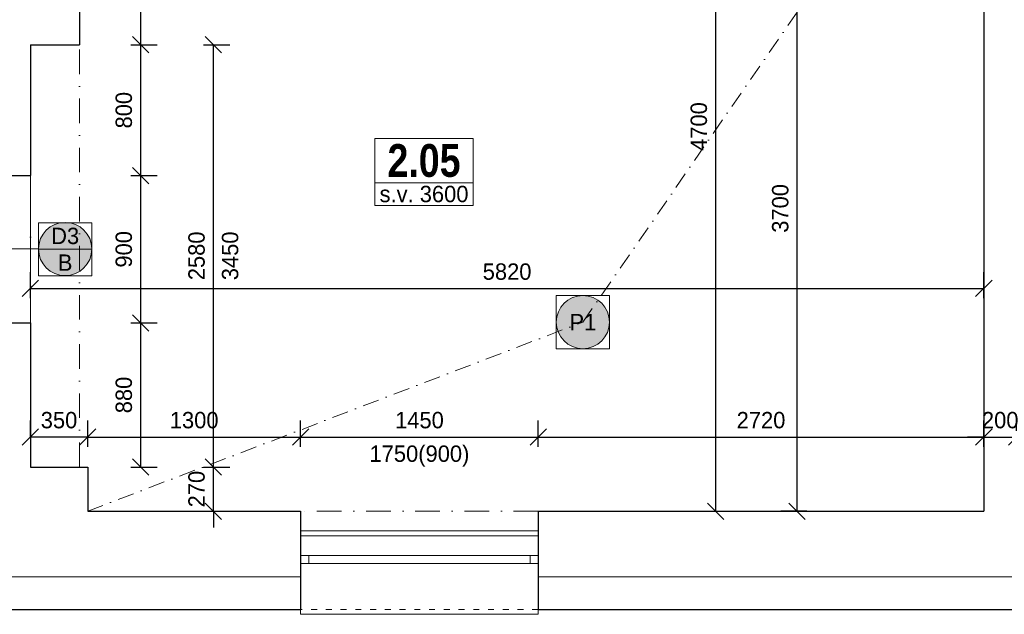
# Model space of a CAD drawing. Header units: millimetres. Extents: x -65956 to 5894746, y -14679 to 163521.
# Tile 54 of 89: x 18865 to 24875, y -967 to 2666. Entities that reach past the tile are written whole.
import ezdxf

# ---------------------------------------------------------------- set-up
doc = ezdxf.new("R2010")
doc.units = ezdxf.units.MM
doc.linetypes.add('ACAD_ISO03W100', pattern=[30, 12, -18])
doc.linetypes.add('ČERCHOVANÁ', pattern=[1, 0.5, -0.25, 0, -0.25])
doc.layers.get('0').update_dxf_attribs({"lineweight": 5})
doc.layers.get('Defpoints').update_dxf_attribs({"color": 2, "lineweight": 30})
doc.layers.add('- pomocna', color=232, linetype='Continuous', lineweight=0, plot=False)
for name, color, linetype, lineweight in [('- popis', 7, 'Continuous', 0), ('Bodko ciarkovana T', 200, 'ČERCHOVANÁ', 0), ('H popisky', 30, 'Continuous', 25), ('H stavba', 82, 'Continuous', 30), ('KOTY', 51, 'Continuous', 5), ('m_popis', 7, 'Continuous', 0), ('otvor', 163, 'Continuous', 5), ('RE-buranie', 41, 'Continuous', 18), ('Tbč stavba', 4, 'ČERCHOVANÁ', 0), ('Tč stavba', 7, 'ACAD_ISO03W100', 5), ('VT kóty', 51, 'Continuous', 5), ('VT sanita', 210, 'Continuous', 5)]:
    doc.layers.add(name, color=color, linetype=linetype, lineweight=lineweight)
doc.styles.add('1-100_te_2mm_200', font='technic_.ttf', dxfattribs={"height": 200})
doc.styles.add('1-20_ce_5mm_100', font='GOTHIC.TTF', dxfattribs={"height": 100})
doc.styles.add('1-50_ce_2mm_100', font='GOTHIC.TTF', dxfattribs={"height": 100})
doc.dimstyles.new('technic_1-100', dxfattribs={"dimtxt": 200, "dimasz": 240, "dimexe": 300, "dimexo": 200, "dimgap": 100, "dimtad": 1, "dimdec": 1, "dimrnd": 0.5, "dimtxsty": '1-100_te_2mm_200', "dimblk": 'OBLIQUE', "dimcen": 2.5, "dimclrd": 256, "dimclrt": 256, "dimadec": 0, "dimazin": 0, "dimtfac": 1, "dimtdec": 1, "dimtix": 1, "dimtmove": 1, "dimatfit": 3, "dimldrblk": 'OBLIQUE', "dimfxl": 400, "dimfxlon": 1, "dimarcsym": 0})

# ---------------------------------------------------------------- blocks, each defined once
blk = doc.blocks.new('_Oblique')
at = {"color": 0, "linetype": 'ByBlock', "lineweight": -2}
blk.add_line((-0.5, -0.5), (0.5, 0.5), dxfattribs=at)
blk = doc.blocks.new('*D8')
at = {"layer": 'Defpoints', "color": 0, "transparency": 16777216}
for p in [(19280.1, -66.7), (20047.5, -66.7), (19280.1, -336.7)]:
    blk.add_point(p, dxfattribs=at)
at = {"layer": 'KOTY', "lineweight": -2, "transparency": 16777216}
for p, q in [((20047.5, -66.7), (20047.5, 33.3)), ((20047.5, -336.7), (20047.5, -66.7)), ((20047.5, -336.7), (20047.5, -436.7))]:
    blk.add_line(p, q, dxfattribs=at)
at = {"layer": 'KOTY', "color": 0, "lineweight": -2, "transparency": 16777216}
for p, q in [((19987.5, -66.7), (20147.5, -66.7)), ((19987.5, -336.7), (20147.5, -336.7))]:
    blk.add_line(p, q, dxfattribs=at)
at = {"layer": 'KOTY', "lineweight": -2, "transparency": 16777216, "xscale": 100, "yscale": 100, "zscale": 100}
for p, rotation in [((20047.5, -66.7), 270), ((20047.5, -336.7), 90)]:
    blk.add_blockref('_Oblique', p, dxfattribs=dict(at, rotation=rotation))
at = {"layer": 'KOTY', "transparency": 16777216, "insert": (19945, -201.7), "char_height": 100, "attachment_point": 5, "rotation": 90, "style": '1-20_ce_5mm_100'}
blk.add_mtext('270', dxfattribs=at)
blk = doc.blocks.new('*D179')
at = {"layer": 'Defpoints', "color": 0, "transparency": 16777216}
for p in [(19230.1, 2513.3), (20047.5, 2513.3), (19280.1, -66.7)]:
    blk.add_point(p, dxfattribs=at)
at = {"layer": 'KOTY', "color": 0, "lineweight": -2, "transparency": 16777216}
for p, q in [((19987.5, 2513.3), (20147.5, 2513.3)), ((19987.5, -66.7), (20147.5, -66.7))]:
    blk.add_line(p, q, dxfattribs=at)
at = {"layer": 'KOTY', "lineweight": -2, "transparency": 16777216}
blk.add_line((20047.5, -66.7), (20047.5, 2513.3), dxfattribs=at)
at = {"layer": 'KOTY', "lineweight": -2, "transparency": 16777216, "xscale": 100, "yscale": 100, "zscale": 100}
for p, rotation in [((20047.5, 2513.3), 90), ((20047.5, -66.7), 270)]:
    blk.add_blockref('_Oblique', p, dxfattribs=dict(at, rotation=rotation))
at = {"layer": 'KOTY', "transparency": 16777216, "char_height": 100, "attachment_point": 5, "rotation": 90, "style": '1-20_ce_5mm_100'}
for s, insert in [('2580', (19945, 1223.3)), ('3450', (20150, 1223.3))]:
    blk.add_mtext(s, dxfattribs=dict(at, insert=insert))
blk = doc.blocks.new('*D180')
at = {"layer": 'Defpoints', "color": 0, "transparency": 16777216}
for p in [(19230.1, 4363.3), (19603.7, 4363.3), (19230.1, 2513.3)]:
    blk.add_point(p, dxfattribs=at)
at = {"layer": 'KOTY', "color": 0, "lineweight": -2, "transparency": 16777216}
for p, q in [((19543.7, 4363.3), (19703.7, 4363.3)), ((19543.7, 2513.3), (19703.7, 2513.3))]:
    blk.add_line(p, q, dxfattribs=at)
at = {"layer": 'KOTY', "lineweight": -2, "transparency": 16777216}
blk.add_line((19603.7, 2513.3), (19603.7, 4363.3), dxfattribs=at)
at = {"layer": 'KOTY', "lineweight": -2, "transparency": 16777216, "xscale": 100, "yscale": 100, "zscale": 100}
for p, rotation in [((19603.7, 4363.3), 90), ((19603.7, 2513.3), 270)]:
    blk.add_blockref('_Oblique', p, dxfattribs=dict(at, rotation=rotation))
at = {"layer": 'KOTY', "transparency": 16777216, "insert": (19501.1, 3438.3), "char_height": 100, "attachment_point": 5, "rotation": 90, "style": '1-20_ce_5mm_100'}
blk.add_mtext('1850', dxfattribs=at)
blk = doc.blocks.new('*D181')
at = {"layer": 'Defpoints', "color": 0, "transparency": 16777216}
for p in [(19230.1, 4363.3), (23113.5, 4363.3), (19280.1, -336.7)]:
    blk.add_point(p, dxfattribs=at)
at = {"layer": 'KOTY', "color": 0, "lineweight": -2, "transparency": 16777216}
for p, q in [((23053.5, 4363.3), (23213.5, 4363.3)), ((23053.5, -336.7), (23213.5, -336.7))]:
    blk.add_line(p, q, dxfattribs=at)
at = {"layer": 'KOTY', "lineweight": -2, "transparency": 16777216}
blk.add_line((23113.5, -336.7), (23113.5, 4363.3), dxfattribs=at)
at = {"layer": 'KOTY', "lineweight": -2, "transparency": 16777216, "xscale": 100, "yscale": 100, "zscale": 100}
for p, rotation in [((23113.5, 4363.3), 90), ((23113.5, -336.7), 270)]:
    blk.add_blockref('_Oblique', p, dxfattribs=dict(at, rotation=rotation))
at = {"layer": 'KOTY', "transparency": 16777216, "insert": (23011, 2013.3), "char_height": 100, "attachment_point": 5, "rotation": 90, "style": '1-20_ce_5mm_100'}
blk.add_mtext('4700', dxfattribs=at)
blk = doc.blocks.new('*D182')
at = {"layer": 'Defpoints', "color": 0, "transparency": 16777216}
for p in [(18930.1, 813.3), (19603.7, 813.3), (18930.1, -66.7)]:
    blk.add_point(p, dxfattribs=at)
at = {"layer": 'KOTY', "color": 0, "lineweight": -2, "transparency": 16777216}
for p, q in [((19543.7, 813.3), (19703.7, 813.3)), ((19543.7, -66.7), (19703.7, -66.7))]:
    blk.add_line(p, q, dxfattribs=at)
at = {"layer": 'KOTY', "lineweight": -2, "transparency": 16777216}
blk.add_line((19603.7, -66.7), (19603.7, 813.3), dxfattribs=at)
at = {"layer": 'KOTY', "lineweight": -2, "transparency": 16777216, "xscale": 100, "yscale": 100, "zscale": 100}
for p, rotation in [((19603.7, 813.3), 90), ((19603.7, -66.7), 270)]:
    blk.add_blockref('_Oblique', p, dxfattribs=dict(at, rotation=rotation))
at = {"layer": 'KOTY', "transparency": 16777216, "insert": (19501.1, 373.3), "char_height": 100, "attachment_point": 5, "rotation": 90, "style": '1-20_ce_5mm_100'}
blk.add_mtext('880', dxfattribs=at)
blk = doc.blocks.new('*D183')
at = {"layer": 'Defpoints', "color": 0, "transparency": 16777216}
for p in [(18930.1, 1713.3), (19603.7, 1713.3), (18930.1, 813.3)]:
    blk.add_point(p, dxfattribs=at)
at = {"layer": 'KOTY', "color": 0, "lineweight": -2, "transparency": 16777216}
for p, q in [((19543.7, 1713.3), (19703.7, 1713.3)), ((19543.7, 813.3), (19703.7, 813.3))]:
    blk.add_line(p, q, dxfattribs=at)
at = {"layer": 'KOTY', "lineweight": -2, "transparency": 16777216}
blk.add_line((19603.7, 813.3), (19603.7, 1713.3), dxfattribs=at)
at = {"layer": 'KOTY', "lineweight": -2, "transparency": 16777216, "xscale": 100, "yscale": 100, "zscale": 100}
for p, rotation in [((19603.7, 1713.3), 90), ((19603.7, 813.3), 270)]:
    blk.add_blockref('_Oblique', p, dxfattribs=dict(at, rotation=rotation))
at = {"layer": 'KOTY', "transparency": 16777216, "insert": (19501.1, 1263.3), "char_height": 100, "attachment_point": 5, "rotation": 90, "style": '1-20_ce_5mm_100'}
blk.add_mtext('900', dxfattribs=at)
blk = doc.blocks.new('*D184')
at = {"layer": 'Defpoints', "color": 0, "transparency": 16777216}
for p in [(19230.1, 2513.3), (19603.7, 2513.3), (18930.1, 1713.3)]:
    blk.add_point(p, dxfattribs=at)
at = {"layer": 'KOTY', "color": 0, "lineweight": -2, "transparency": 16777216}
for p, q in [((19543.7, 2513.3), (19703.7, 2513.3)), ((19543.7, 1713.3), (19703.7, 1713.3))]:
    blk.add_line(p, q, dxfattribs=at)
at = {"layer": 'KOTY', "lineweight": -2, "transparency": 16777216}
blk.add_line((19603.7, 1713.3), (19603.7, 2513.3), dxfattribs=at)
at = {"layer": 'KOTY', "lineweight": -2, "transparency": 16777216, "xscale": 100, "yscale": 100, "zscale": 100}
for p, rotation in [((19603.7, 2513.3), 90), ((19603.7, 1713.3), 270)]:
    blk.add_blockref('_Oblique', p, dxfattribs=dict(at, rotation=rotation))
at = {"layer": 'KOTY', "transparency": 16777216, "insert": (19501.1, 2113.3), "char_height": 100, "attachment_point": 5, "rotation": 90, "style": '1-20_ce_5mm_100'}
blk.add_mtext('800', dxfattribs=at)
blk = doc.blocks.new('*D185')
at = {"layer": 'Defpoints', "color": 0, "transparency": 16777216}
for p in [(20580.1, 116.6), (19280.1, -336.7), (20580.1, -336.7)]:
    blk.add_point(p, dxfattribs=at)
at = {"layer": 'KOTY', "color": 0, "lineweight": -2, "transparency": 16777216}
for p, q in [((19280.1, 56.6), (19280.1, 216.6)), ((20580.1, 56.6), (20580.1, 216.6))]:
    blk.add_line(p, q, dxfattribs=at)
at = {"layer": 'KOTY', "lineweight": -2, "transparency": 16777216}
blk.add_line((19280.1, 116.6), (20580.1, 116.6), dxfattribs=at)
at = {"layer": 'KOTY', "lineweight": -2, "transparency": 16777216, "xscale": 100, "yscale": 100, "zscale": 100, "rotation": 180}
blk.add_blockref('_Oblique', (19280.1, 116.6), dxfattribs=at)
at = {"layer": 'KOTY', "lineweight": -2, "transparency": 16777216, "xscale": 100, "yscale": 100, "zscale": 100}
blk.add_blockref('_Oblique', (20580.1, 116.6), dxfattribs=at)
at = {"layer": 'KOTY', "transparency": 16777216, "insert": (19930.1, 219.1), "char_height": 100, "attachment_point": 5, "style": '1-20_ce_5mm_100'}
blk.add_mtext('1300', dxfattribs=at)
blk = doc.blocks.new('*D186')
at = {"layer": 'Defpoints', "color": 0, "transparency": 16777216}
for p in [(22030.1, 116.6), (20580.1, -336.7), (22030.1, -336.7)]:
    blk.add_point(p, dxfattribs=at)
at = {"layer": 'KOTY', "color": 0, "lineweight": -2, "transparency": 16777216}
for p, q in [((20580.1, 56.6), (20580.1, 216.6)), ((22030.1, 56.6), (22030.1, 216.6))]:
    blk.add_line(p, q, dxfattribs=at)
at = {"layer": 'KOTY', "lineweight": -2, "transparency": 16777216}
blk.add_line((20580.1, 116.6), (22030.1, 116.6), dxfattribs=at)
at = {"layer": 'KOTY', "lineweight": -2, "transparency": 16777216, "xscale": 100, "yscale": 100, "zscale": 100, "rotation": 180}
blk.add_blockref('_Oblique', (20580.1, 116.6), dxfattribs=at)
at = {"layer": 'KOTY', "lineweight": -2, "transparency": 16777216, "xscale": 100, "yscale": 100, "zscale": 100}
blk.add_blockref('_Oblique', (22030.1, 116.6), dxfattribs=at)
at = {"layer": 'KOTY', "transparency": 16777216, "char_height": 100, "attachment_point": 5, "style": '1-20_ce_5mm_100'}
for s, insert in [('1450', (21305.1, 219.1)), ('1750(900)', (21305.1, -0.1))]:
    blk.add_mtext(s, dxfattribs=dict(at, insert=insert))
blk = doc.blocks.new('*D187')
at = {"layer": 'Defpoints', "color": 0, "transparency": 16777216}
for p in [(24750.1, 116.6), (22030.1, -336.7), (24750.1, -336.7)]:
    blk.add_point(p, dxfattribs=at)
at = {"layer": 'KOTY', "color": 0, "lineweight": -2, "transparency": 16777216}
for p, q in [((22030.1, 56.6), (22030.1, 216.6)), ((24750.1, 56.6), (24750.1, 216.6))]:
    blk.add_line(p, q, dxfattribs=at)
at = {"layer": 'KOTY', "lineweight": -2, "transparency": 16777216}
blk.add_line((22030.1, 116.6), (24750.1, 116.6), dxfattribs=at)
at = {"layer": 'KOTY', "lineweight": -2, "transparency": 16777216, "xscale": 100, "yscale": 100, "zscale": 100, "rotation": 180}
blk.add_blockref('_Oblique', (22030.1, 116.6), dxfattribs=at)
at = {"layer": 'KOTY', "lineweight": -2, "transparency": 16777216, "xscale": 100, "yscale": 100, "zscale": 100}
blk.add_blockref('_Oblique', (24750.1, 116.6), dxfattribs=at)
at = {"layer": 'KOTY', "transparency": 16777216, "insert": (23390.1, 219.1), "char_height": 100, "attachment_point": 5, "style": '1-20_ce_5mm_100'}
blk.add_mtext('2720', dxfattribs=at)
blk = doc.blocks.new('*D188')
at = {"layer": 'Defpoints', "color": 0, "transparency": 16777216}
for p in [(23610.3, 3363.3), (24750.1, 3363.3), (24750.1, -336.7)]:
    blk.add_point(p, dxfattribs=at)
at = {"layer": 'KOTY', "color": 0, "lineweight": -2, "transparency": 16777216}
for p, q in [((23670.3, 3363.3), (23510.3, 3363.3)), ((23670.3, -336.7), (23510.3, -336.7))]:
    blk.add_line(p, q, dxfattribs=at)
at = {"layer": 'KOTY', "lineweight": -2, "transparency": 16777216}
blk.add_line((23610.3, -336.7), (23610.3, 3363.3), dxfattribs=at)
at = {"layer": 'KOTY', "lineweight": -2, "transparency": 16777216, "xscale": 100, "yscale": 100, "zscale": 100}
for p, rotation in [((23610.3, 3363.3), 90), ((23610.3, -336.7), 270)]:
    blk.add_blockref('_Oblique', p, dxfattribs=dict(at, rotation=rotation))
at = {"layer": 'KOTY', "transparency": 16777216, "insert": (23507.8, 1513.3), "char_height": 100, "attachment_point": 5, "rotation": 90, "style": '1-20_ce_5mm_100'}
blk.add_mtext('3700', dxfattribs=at)
blk = doc.blocks.new('*D201')
at = {"layer": 'Defpoints', "color": 0, "transparency": 16777216}
for p in [(24950.1, 116.6), (24950.1, -186.7), (24750.1, -336.7)]:
    blk.add_point(p, dxfattribs=at)
at = {"layer": 'KOTY', "color": 0, "lineweight": -2, "transparency": 16777216}
for p, q in [((24750.1, 56.6), (24750.1, 216.6)), ((24950.1, 56.6), (24950.1, 216.6))]:
    blk.add_line(p, q, dxfattribs=at)
at = {"layer": 'KOTY', "lineweight": -2, "transparency": 16777216}
for p, q in [((24750.1, 116.6), (24650.1, 116.6)), ((24750.1, 116.6), (24950.1, 116.6)), ((24950.1, 116.6), (25050.1, 116.6))]:
    blk.add_line(p, q, dxfattribs=at)
at = {"layer": 'KOTY', "lineweight": -2, "transparency": 16777216, "xscale": 100, "yscale": 100, "zscale": 100}
blk.add_blockref('_Oblique', (24750.1, 116.6), dxfattribs=at)
at = {"layer": 'KOTY', "lineweight": -2, "transparency": 16777216, "xscale": 100, "yscale": 100, "zscale": 100, "rotation": 180}
blk.add_blockref('_Oblique', (24950.1, 116.6), dxfattribs=at)
at = {"layer": 'KOTY', "transparency": 16777216, "insert": (24850.1, 219.1), "char_height": 100, "attachment_point": 5, "style": '1-20_ce_5mm_100'}
blk.add_mtext('200', dxfattribs=at)
blk = doc.blocks.new('*D216')
at = {"layer": 'Defpoints', "color": 0, "transparency": 16777216}
for p in [(18930.1, 116.6), (18930.1, -66.7), (19280.1, -336.7)]:
    blk.add_point(p, dxfattribs=at)
at = {"layer": 'KOTY', "color": 0, "lineweight": -2, "transparency": 16777216}
for p, q in [((18930.1, 116.6), (18930.1, 216.6)), ((19280.1, 56.6), (19280.1, 216.6))]:
    blk.add_line(p, q, dxfattribs=at)
at = {"layer": 'KOTY', "lineweight": -2, "transparency": 16777216}
blk.add_line((19280.1, 116.6), (18930.1, 116.6), dxfattribs=at)
at = {"layer": 'KOTY', "lineweight": -2, "transparency": 16777216, "xscale": 100, "yscale": 100, "zscale": 100, "rotation": 180}
blk.add_blockref('_Oblique', (18930.1, 116.6), dxfattribs=at)
at = {"layer": 'KOTY', "lineweight": -2, "transparency": 16777216, "xscale": 100, "yscale": 100, "zscale": 100}
blk.add_blockref('_Oblique', (19280.1, 116.6), dxfattribs=at)
at = {"layer": 'KOTY', "transparency": 16777216, "insert": (19105.1, 219.1), "char_height": 100, "attachment_point": 5, "style": '1-20_ce_5mm_100'}
blk.add_mtext('350', dxfattribs=at)
blk = doc.blocks.new('*D302')
at = {"layer": 'Defpoints', "color": 0, "transparency": 16777216}
for p in [(24750.1, 1024.1), (18930.1, -66.7), (24750.1, -336.7)]:
    blk.add_point(p, dxfattribs=at)
at = {"layer": 'KOTY', "color": 0, "lineweight": -2, "transparency": 16777216}
for p, q in [((18930.1, 964.1), (18930.1, 1124.1)), ((24750.1, 964.1), (24750.1, 1124.1))]:
    blk.add_line(p, q, dxfattribs=at)
at = {"layer": 'KOTY', "lineweight": -2, "transparency": 16777216}
blk.add_line((18930.1, 1024.1), (24750.1, 1024.1), dxfattribs=at)
at = {"layer": 'KOTY', "lineweight": -2, "transparency": 16777216, "xscale": 100, "yscale": 100, "zscale": 100, "rotation": 180}
blk.add_blockref('_Oblique', (18930.1, 1024.1), dxfattribs=at)
at = {"layer": 'KOTY', "lineweight": -2, "transparency": 16777216, "xscale": 100, "yscale": 100, "zscale": 100}
blk.add_blockref('_Oblique', (24750.1, 1024.1), dxfattribs=at)
at = {"layer": 'KOTY', "transparency": 16777216, "insert": (21840.1, 1126.6), "char_height": 100, "attachment_point": 5, "style": '1-20_ce_5mm_100'}
blk.add_mtext('5820', dxfattribs=at)
blk = doc.blocks.new('*T29')
at = {"layer": 'Defpoints', "color": 8, "linetype": 'ByBlock', "lineweight": 0, "transparency": 16777216}
for p, q in [((0, 0), (600, 0)), ((0, 0), (0, -270.7)), ((600, 0), (600, -270.7)), ((0, -270.7), (600, -270.7))]:
    blk.add_line(p, q, dxfattribs=at)
at = {"layer": 'H popisky', "color": 0, "transparency": 16777216, "insert": (300, -135.3), "char_height": 200, "width": 596, "attachment_point": 5, "style": '1-50_ce_2mm_100'}
blk.add_mtext('{\\fTechnicLite|b1|i0|c2|p2;\\C256;2.05}', dxfattribs=at)
blk = doc.blocks.new('*T322')
at = {"layer": 'Defpoints', "color": 8, "linetype": 'ByBlock', "lineweight": 0, "transparency": 16777216}
for p, q in [((0, 0), (324.9, 0)), ((0, 0), (0, -324.9)), ((324.9, 0), (324.9, -324.9)), ((0, -162.5), (324.9, -162.5)), ((0, -324.9), (324.9, -324.9))]:
    blk.add_line(p, q, dxfattribs=at)
at = {"layer": 'VT kóty', "color": 0, "transparency": 16777216, "char_height": 100, "width": 320.944, "attachment_point": 5, "style": '1-50_ce_2mm_100'}
for s, insert in [('D3', (162.5, -81.2)), ('B', (162.5, -243.7))]:
    blk.add_mtext(s, dxfattribs=dict(at, insert=insert))
blk = doc.blocks.new('*T352')
at = {"layer": 'Defpoints', "color": 8, "linetype": 'ByBlock', "lineweight": 0, "transparency": 16777216}
for p, q in [((0, 137.3), (600, 137.3)), ((0, 0), (0, 137.3)), ((600, 0), (600, 137.3)), ((0, 0), (600, 0))]:
    blk.add_line(p, q, dxfattribs=at)
at = {"layer": 'm_popis', "color": 0, "transparency": 16777216, "insert": (300, 68.7), "char_height": 100, "width": 596, "attachment_point": 5, "style": '1-50_ce_2mm_100'}
blk.add_mtext('s.v. 3600', dxfattribs=at)
blk = doc.blocks.new('*T935')
at = {"layer": 'Defpoints', "color": 8, "linetype": 'ByBlock', "lineweight": 0, "transparency": 16777216}
for p, q in [((0, 0), (324.9, 0)), ((0, 0), (0, -324.9)), ((324.9, 0), (324.9, -324.9)), ((0, -324.9), (324.9, -324.9))]:
    blk.add_line(p, q, dxfattribs=at)
at = {"layer": '- popis', "color": 0, "transparency": 16777216, "insert": (162.5, -162.5), "char_height": 100, "width": 320.944, "attachment_point": 5, "style": '1-50_ce_2mm_100'}
blk.add_mtext('P1', dxfattribs=at)

msp = doc.modelspace()

# ---------------------------------------------------------------- hatches: boundary and pattern name
at = {"layer": 'RE-buranie'}
for points in [[(19305.05, 1265.33, 1), (18980.1, 1265.33, 1)], [(22465.15, 818.53, 1), (22140.21, 818.53, 1)]]:
    msp.add_hatch(color=256, dxfattribs=at).paths.add_polyline_path(points)

# ---------------------------------------------------------------- linework, layer by layer
at = {"layer": '- pomocna'}
msp.add_lwpolyline([(19280.1, -336.67), (20580.1, -336.67), (20580.1, -486.67), (22030.1, -486.67), (22030.1, -336.67), (24750.1, -336.67), (24750.1, 4363.33), (19230.1, 4363.33), (19230.1, 2513.33), (18930.1, 2513.33), (18930.1, -66.67), (19280.1, -66.67), (19280.1, -336.67)], dxfattribs=at)
at = {"linetype": 'Continuous'}
for p, q in [((18150.1, -736.67), (20580.1, -736.67)), ((22030.1, -736.67), (25460.1, -736.67))]:
    msp.add_line(p, q, dxfattribs=at)
at = {"layer": 'Bodko ciarkovana T', "ltscale": 200}
for p, q in [((22302.68, 818.53), (24750.1, 4363.33)), ((19280.1, -336.67), (22302.68, 818.53))]:
    msp.add_line(p, q, dxfattribs=at)
at = {"layer": 'H stavba'}
for p, q in [((19230.1, 4363.33), (19230.1, 2513.33)), ((24750.1, 3363.33), (24750.1, -336.67)), ((18930.1, 2513.33), (19230.1, 2513.33)), ((18930.1, 2513.33), (18930.1, 1713.33)), ((18750.1, 1713.33), (18930.1, 1713.33)), ((18750.1, 813.33), (18930.1, 813.33)), ((18930.1, 813.33), (18930.1, -66.67)), ((18930.1, -66.67), (19280.1, -66.67)), ((19280.1, -66.67), (19280.1, -336.67)), ((19280.1, -336.67), (20580.1, -336.67)), ((20580.1, -336.67), (20580.1, -936.67)), ((22030.1, -336.67), (24750.1, -336.67)), ((22030.1, -336.67), (22030.1, -936.67)), ((18150.1, -936.67), (20580.1, -936.67)), ((22030.1, -936.67), (25460.1, -936.67))]:
    msp.add_line(p, q, dxfattribs=at)
at = {"layer": 'otvor'}
for p, q in [((22030.1, -456.67), (20580.1, -456.67)), ((20580.1, -606.67), (22030.1, -606.67)), ((20580.1, -656.67), (22030.1, -656.67)), ((20630.1, -656.67), (20630.1, -606.67)), ((21980.1, -656.67), (21980.1, -606.67))]:
    msp.add_line(p, q, dxfattribs=at)
msp.add_lwpolyline([(22030.1, -936.67), (22030.1, -966.67), (20580.1, -966.67), (20580.1, -936.67)], dxfattribs=at)
at = {"layer": 'Tbč stavba', "ltscale": 300}
for p, q in [((19230.1, -66.67), (19230.1, 2513.33)), ((18930.1, 813.33), (18930.1, 1713.33)), ((22030.1, -336.67), (20580.1, -336.67))]:
    msp.add_line(p, q, dxfattribs=at)
at = {"layer": 'Tč stavba', "ltscale": 3}
for p, q in [((22030.1, -486.67), (20580.1, -486.67)), ((22030.1, -936.67), (20580.1, -936.67))]:
    msp.add_line(p, q, dxfattribs=at)
at = {"layer": 'VT sanita'}
msp.add_line((18980.1, 1265.33), (17950.1, 1265.14), dxfattribs=at)
for centre in [(19142.57, 1265.33), (22302.68, 818.53)]:
    msp.add_circle(centre, 162.47, dxfattribs=at)

# ---------------------------------------------------------------- block references
for name, p in [('*T29', (21033.14, 1939.94)), ('*T352', (21033.14, 1531.94)), ('*T322', (18980.1, 1425.81)), ('*T935', (22140.21, 981))]:
    msp.add_blockref(name, p)

# ---------------------------------------------------------------- dimensions: what is measured, and where the dimension line sits
at = {"layer": 'KOTY'}
for base, p1, p2, picture, middle in [((19603.65, 4363.33), (19230.1, 2513.33), (19230.1, 4363.33), '*D180', (19501.14, 3438.33)), ((23113.5, 4363.33), (19280.1, -336.67), (19230.1, 4363.33), '*D181', (23010.99, 2013.33)), ((23610.33, 3363.33), (24750.1, -336.67), (24750.1, 3363.33), '*D188', (23507.81, 1513.33)), ((19603.65, 2513.33), (18930.1, 1713.33), (19230.1, 2513.33), '*D184', (19501.14, 2113.33)), ((19603.65, 1713.33), (18930.1, 813.33), (18930.1, 1713.33), '*D183', (19501.14, 1263.33)), ((19603.65, 813.33), (18930.1, -66.67), (18930.1, 813.33), '*D182', (19501.14, 373.33)), ((20047.51, -66.67), (19280.1, -336.67), (19280.1, -66.67), '*D8', (19945, -201.67))]:
    dim = msp.add_linear_dim(base=base, p1=p1, p2=p2, angle=90, dimstyle='technic_1-100', override={"dimtxt": 100, "dimasz": 100, "dimexe": 100, "dimgap": 50, "dimtxsty": '1-20_ce_5mm_100', "dimfxl": 60}, dxfattribs=at)
    dim.commit()
    dim.dimension.update_dxf_attribs({"geometry": picture, "text_midpoint": middle})
dim = msp.add_linear_dim(base=(20047.51, 2513.33), p1=(19280.1, -66.67), p2=(19230.1, 2513.33), angle=90, text='<>\\X 3450', dimstyle='technic_1-100', override={"dimtxt": 100, "dimasz": 100, "dimexe": 100, "dimgap": 50, "dimtxsty": '1-20_ce_5mm_100', "dimfxl": 60}, dxfattribs=at)
dim.commit()
dim.dimension.update_dxf_attribs({"geometry": '*D179', "text_midpoint": (20047.51, 1223.33)})
for base, p1, p2, picture, middle in [((24750.1, 1024.11), (18930.1, -66.67), (24750.1, -336.67), '*D302', (21840.1, 1126.62)), ((18930.1, 116.55), (19280.1, -336.67), (18930.1, -66.67), '*D216', (19105.1, 219.07)), ((20580.1, 116.55), (19280.1, -336.67), (20580.1, -336.67), '*D185', (19930.1, 219.07)), ((24750.1, 116.55), (22030.1, -336.67), (24750.1, -336.67), '*D187', (23390.1, 219.07)), ((24950.1, 116.55), (24750.1, -336.67), (24950.1, -186.67), '*D201', (24850.1, 219.07))]:
    dim = msp.add_linear_dim(base=base, p1=p1, p2=p2, dimstyle='technic_1-100', override={"dimtxt": 100, "dimasz": 100, "dimexe": 100, "dimgap": 50, "dimtxsty": '1-20_ce_5mm_100', "dimfxl": 60}, dxfattribs=at)
    dim.commit()
    dim.dimension.update_dxf_attribs({"geometry": picture, "text_midpoint": middle})
dim = msp.add_linear_dim(base=(22030.1, 116.55), p1=(20580.1, -336.67), p2=(22030.1, -336.67), text='<>\\X 1750(900)', dimstyle='technic_1-100', override={"dimtxt": 100, "dimasz": 100, "dimexe": 100, "dimgap": 50, "dimtxsty": '1-20_ce_5mm_100', "dimfxl": 60}, dxfattribs=at)
dim.commit()
dim.dimension.update_dxf_attribs({"geometry": '*D186', "text_midpoint": (21305.1, 116.55)})

doc.saveas('drawing.dxf')
